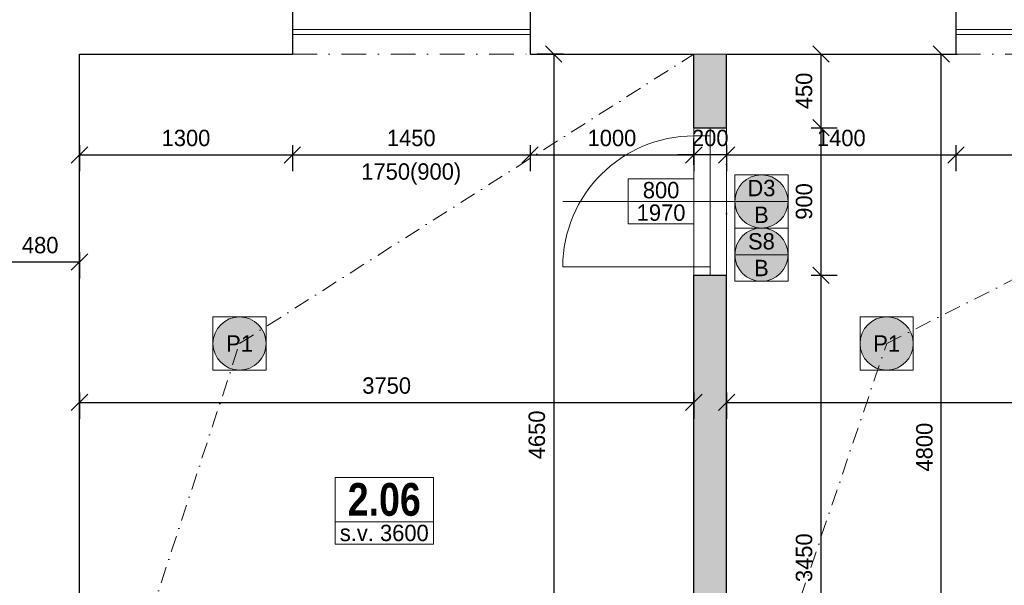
# Model space of a CAD drawing. Header units: millimetres. Extents: x -65956 to 5894746, y -14679 to 163521.
# Tile 56 of 89: x 18865 to 24875, y 6120 to 9573. Entities that reach past the tile are written whole.
import ezdxf

# ---------------------------------------------------------------- set-up
doc = ezdxf.new("R2010")
doc.units = ezdxf.units.MM
doc.linetypes.add('ACAD_ISO03W100', pattern=[30, 12, -18])
doc.linetypes.add('ČERCHOVANÁ', pattern=[1, 0.5, -0.25, 0, -0.25])
doc.layers.get('0').update_dxf_attribs({"lineweight": 5})
doc.layers.get('Defpoints').update_dxf_attribs({"color": 2, "lineweight": 30})
doc.layers.add('- pomocna', color=232, linetype='Continuous', lineweight=0, plot=False)
for name, color, linetype, lineweight in [('- popis', 7, 'Continuous', 0), ('Bodko ciarkovana T', 200, 'ČERCHOVANÁ', 0), ('H popisky', 30, 'Continuous', 25), ('H stavba', 82, 'Continuous', 30), ('KOTY', 51, 'Continuous', 5), ('m_popis', 7, 'Continuous', 0), ('otvor', 163, 'Continuous', 5), ('RE-buranie', 41, 'Continuous', 18), ('Tbč stavba', 4, 'ČERCHOVANÁ', 0), ('Tč stavba', 7, 'ACAD_ISO03W100', 5), ('VT kóty', 51, 'Continuous', 5), ('VT sanita', 210, 'Continuous', 5)]:
    doc.layers.add(name, color=color, linetype=linetype, lineweight=lineweight)
doc.styles.add('1-100_te_2mm_200', font='technic_.ttf', dxfattribs={"height": 200})
doc.styles.add('1-20_ce_5mm_100', font='GOTHIC.TTF', dxfattribs={"height": 100})
doc.styles.add('1-50_ce_2mm_100', font='GOTHIC.TTF', dxfattribs={"height": 100})
doc.dimstyles.new('technic_1-100', dxfattribs={"dimtxt": 200, "dimasz": 240, "dimexe": 300, "dimexo": 200, "dimgap": 100, "dimtad": 1, "dimdec": 1, "dimrnd": 0.5, "dimtxsty": '1-100_te_2mm_200', "dimblk": 'OBLIQUE', "dimcen": 2.5, "dimclrd": 256, "dimclrt": 256, "dimadec": 0, "dimazin": 0, "dimtfac": 1, "dimtdec": 1, "dimtix": 1, "dimtmove": 1, "dimatfit": 3, "dimldrblk": 'OBLIQUE', "dimfxl": 400, "dimfxlon": 1, "dimarcsym": 0})

# ---------------------------------------------------------------- blocks, each defined once
blk = doc.blocks.new('_Oblique')
at = {"color": 0, "linetype": 'ByBlock', "lineweight": -2}
blk.add_line((-0.5, -0.5), (0.5, 0.5), dxfattribs=at)
blk = doc.blocks.new('*D192')
at = {"layer": 'Defpoints', "color": 0, "transparency": 16777216}
for p in [(19230.1, 9363.3), (20530.1, 9363.3), (20530.1, 8748)]:
    blk.add_point(p, dxfattribs=at)
at = {"layer": 'KOTY', "color": 0, "lineweight": -2, "transparency": 16777216}
for p, q in [((19230.1, 8808), (19230.1, 8648)), ((20530.1, 8808), (20530.1, 8648))]:
    blk.add_line(p, q, dxfattribs=at)
at = {"layer": 'KOTY', "lineweight": -2, "transparency": 16777216}
blk.add_line((19230.1, 8748), (20530.1, 8748), dxfattribs=at)
at = {"layer": 'KOTY', "lineweight": -2, "transparency": 16777216, "xscale": 100, "yscale": 100, "zscale": 100, "rotation": 180}
blk.add_blockref('_Oblique', (19230.1, 8748), dxfattribs=at)
at = {"layer": 'KOTY', "lineweight": -2, "transparency": 16777216, "xscale": 100, "yscale": 100, "zscale": 100}
blk.add_blockref('_Oblique', (20530.1, 8748), dxfattribs=at)
at = {"layer": 'KOTY', "transparency": 16777216, "insert": (19880.1, 8850.6), "char_height": 100, "attachment_point": 5, "style": '1-20_ce_5mm_100'}
blk.add_mtext('1300', dxfattribs=at)
blk = doc.blocks.new('*D193')
at = {"layer": 'Defpoints', "color": 0, "transparency": 16777216}
for p in [(20530.1, 9363.3), (21980.1, 9363.3), (21980.1, 8748)]:
    blk.add_point(p, dxfattribs=at)
at = {"layer": 'KOTY', "color": 0, "lineweight": -2, "transparency": 16777216}
for p, q in [((20530.1, 8808), (20530.1, 8648)), ((21980.1, 8808), (21980.1, 8648))]:
    blk.add_line(p, q, dxfattribs=at)
at = {"layer": 'KOTY', "lineweight": -2, "transparency": 16777216}
blk.add_line((20530.1, 8748), (21980.1, 8748), dxfattribs=at)
at = {"layer": 'KOTY', "lineweight": -2, "transparency": 16777216, "xscale": 100, "yscale": 100, "zscale": 100, "rotation": 180}
blk.add_blockref('_Oblique', (20530.1, 8748), dxfattribs=at)
at = {"layer": 'KOTY', "lineweight": -2, "transparency": 16777216, "xscale": 100, "yscale": 100, "zscale": 100}
blk.add_blockref('_Oblique', (21980.1, 8748), dxfattribs=at)
at = {"layer": 'KOTY', "transparency": 16777216, "char_height": 100, "attachment_point": 5, "style": '1-20_ce_5mm_100'}
for s, insert in [('1450', (21255.1, 8850.6)), ('1750(900)', (21255.1, 8631.3))]:
    blk.add_mtext(s, dxfattribs=dict(at, insert=insert))
blk = doc.blocks.new('*D194')
at = {"layer": 'Defpoints', "color": 0, "transparency": 16777216}
for p in [(21980.1, 9363.3), (22980.1, 8748), (22980.1, 8013.3)]:
    blk.add_point(p, dxfattribs=at)
at = {"layer": 'KOTY', "color": 0, "lineweight": -2, "transparency": 16777216}
for p, q in [((22980.1, 8688), (22980.1, 8848)), ((21980.1, 8808), (21980.1, 8648))]:
    blk.add_line(p, q, dxfattribs=at)
at = {"layer": 'KOTY', "lineweight": -2, "transparency": 16777216}
blk.add_line((21980.1, 8748), (22980.1, 8748), dxfattribs=at)
at = {"layer": 'KOTY', "lineweight": -2, "transparency": 16777216, "xscale": 100, "yscale": 100, "zscale": 100, "rotation": 180}
blk.add_blockref('_Oblique', (21980.1, 8748), dxfattribs=at)
at = {"layer": 'KOTY', "lineweight": -2, "transparency": 16777216, "xscale": 100, "yscale": 100, "zscale": 100}
blk.add_blockref('_Oblique', (22980.1, 8748), dxfattribs=at)
at = {"layer": 'KOTY', "transparency": 16777216, "insert": (22480.1, 8850.6), "char_height": 100, "attachment_point": 5, "style": '1-20_ce_5mm_100'}
blk.add_mtext('1000', dxfattribs=at)
blk = doc.blocks.new('*D195')
at = {"layer": 'Defpoints', "color": 0, "transparency": 16777216}
for p in [(22880.1, 9363.3), (22124.6, 4713.3), (22980.1, 4713.3)]:
    blk.add_point(p, dxfattribs=at)
at = {"layer": 'KOTY', "color": 0, "lineweight": -2, "transparency": 16777216}
for p, q in [((22184.6, 9363.3), (22024.6, 9363.3)), ((22184.6, 4713.3), (22024.6, 4713.3))]:
    blk.add_line(p, q, dxfattribs=at)
at = {"layer": 'KOTY', "lineweight": -2, "transparency": 16777216}
blk.add_line((22124.6, 9363.3), (22124.6, 4713.3), dxfattribs=at)
at = {"layer": 'KOTY', "lineweight": -2, "transparency": 16777216, "xscale": 100, "yscale": 100, "zscale": 100}
for p, rotation in [((22124.6, 9363.3), 90), ((22124.6, 4713.3), 270)]:
    blk.add_blockref('_Oblique', p, dxfattribs=dict(at, rotation=rotation))
at = {"layer": 'KOTY', "transparency": 16777216, "insert": (22022.1, 7038.3), "char_height": 100, "attachment_point": 5, "rotation": 90, "style": '1-20_ce_5mm_100'}
blk.add_mtext('4650', dxfattribs=at)
blk = doc.blocks.new('*D200')
at = {"layer": 'Defpoints', "color": 0, "transparency": 16777216}
for p in [(19230.1, 9363.3), (22980.1, 9363.3), (22980.1, 7236.5)]:
    blk.add_point(p, dxfattribs=at)
at = {"layer": 'KOTY', "color": 0, "lineweight": -2, "transparency": 16777216}
for p, q in [((19230.1, 7296.5), (19230.1, 7136.5)), ((22980.1, 7296.5), (22980.1, 7136.5))]:
    blk.add_line(p, q, dxfattribs=at)
at = {"layer": 'KOTY', "lineweight": -2, "transparency": 16777216}
blk.add_line((19230.1, 7236.5), (22980.1, 7236.5), dxfattribs=at)
at = {"layer": 'KOTY', "lineweight": -2, "transparency": 16777216, "xscale": 100, "yscale": 100, "zscale": 100, "rotation": 180}
blk.add_blockref('_Oblique', (19230.1, 7236.5), dxfattribs=at)
at = {"layer": 'KOTY', "lineweight": -2, "transparency": 16777216, "xscale": 100, "yscale": 100, "zscale": 100}
blk.add_blockref('_Oblique', (22980.1, 7236.5), dxfattribs=at)
at = {"layer": 'KOTY', "transparency": 16777216, "insert": (21105.1, 7339), "char_height": 100, "attachment_point": 5, "style": '1-20_ce_5mm_100'}
blk.add_mtext('3750', dxfattribs=at)
blk = doc.blocks.new('*D227')
at = {"layer": 'Defpoints', "color": 0, "transparency": 16777216}
for p in [(23180.1, 9363.3), (23180.1, 8913.3), (23755.6, 8913.3)]:
    blk.add_point(p, dxfattribs=at)
at = {"layer": 'KOTY', "color": 0, "lineweight": -2, "transparency": 16777216}
for p, q in [((23695.6, 9363.3), (23855.6, 9363.3)), ((23695.6, 8913.3), (23855.6, 8913.3))]:
    blk.add_line(p, q, dxfattribs=at)
at = {"layer": 'KOTY', "lineweight": -2, "transparency": 16777216}
blk.add_line((23755.6, 9363.3), (23755.6, 8913.3), dxfattribs=at)
at = {"layer": 'KOTY', "lineweight": -2, "transparency": 16777216, "xscale": 100, "yscale": 100, "zscale": 100}
for p, rotation in [((23755.6, 9363.3), 90), ((23755.6, 8913.3), 270)]:
    blk.add_blockref('_Oblique', p, dxfattribs=dict(at, rotation=rotation))
at = {"layer": 'KOTY', "transparency": 16777216, "insert": (23653.1, 9138.3), "char_height": 100, "attachment_point": 5, "rotation": 90, "style": '1-20_ce_5mm_100'}
blk.add_mtext('450', dxfattribs=at)
blk = doc.blocks.new('*D228')
at = {"layer": 'Defpoints', "color": 0, "transparency": 16777216}
for p in [(23180.1, 8913.3), (23180.1, 8013.3), (23755.6, 8013.3)]:
    blk.add_point(p, dxfattribs=at)
at = {"layer": 'KOTY', "color": 0, "lineweight": -2, "transparency": 16777216}
for p, q in [((23695.6, 8913.3), (23855.6, 8913.3)), ((23695.6, 8013.3), (23855.6, 8013.3))]:
    blk.add_line(p, q, dxfattribs=at)
at = {"layer": 'KOTY', "lineweight": -2, "transparency": 16777216}
blk.add_line((23755.6, 8913.3), (23755.6, 8013.3), dxfattribs=at)
at = {"layer": 'KOTY', "lineweight": -2, "transparency": 16777216, "xscale": 100, "yscale": 100, "zscale": 100}
for p, rotation in [((23755.6, 8913.3), 90), ((23755.6, 8013.3), 270)]:
    blk.add_blockref('_Oblique', p, dxfattribs=dict(at, rotation=rotation))
at = {"layer": 'KOTY', "transparency": 16777216, "insert": (23653.1, 8463.3), "char_height": 100, "attachment_point": 5, "rotation": 90, "style": '1-20_ce_5mm_100'}
blk.add_mtext('900', dxfattribs=at)
blk = doc.blocks.new('*D229')
at = {"layer": 'Defpoints', "color": 0, "transparency": 16777216}
for p in [(23180.1, 8013.3), (23480.1, 4563.3), (23755.6, 4563.3)]:
    blk.add_point(p, dxfattribs=at)
at = {"layer": 'KOTY', "color": 0, "lineweight": -2, "transparency": 16777216}
for p, q in [((23695.6, 8013.3), (23855.6, 8013.3)), ((23695.6, 4563.3), (23855.6, 4563.3))]:
    blk.add_line(p, q, dxfattribs=at)
at = {"layer": 'KOTY', "lineweight": -2, "transparency": 16777216}
blk.add_line((23755.6, 8013.3), (23755.6, 4563.3), dxfattribs=at)
at = {"layer": 'KOTY', "lineweight": -2, "transparency": 16777216, "xscale": 100, "yscale": 100, "zscale": 100}
for p, rotation in [((23755.6, 8013.3), 90), ((23755.6, 4563.3), 270)]:
    blk.add_blockref('_Oblique', p, dxfattribs=dict(at, rotation=rotation))
at = {"layer": 'KOTY', "transparency": 16777216, "insert": (23653.1, 6288.3), "char_height": 100, "attachment_point": 5, "rotation": 90, "style": '1-20_ce_5mm_100'}
blk.add_mtext('3450', dxfattribs=at)
blk = doc.blocks.new('*D231')
at = {"layer": 'Defpoints', "color": 0, "transparency": 16777216}
for p in [(18750.1, 9363.3), (19230.1, 9363.3), (18750.1, 8093.8)]:
    blk.add_point(p, dxfattribs=at)
at = {"layer": 'KOTY', "color": 0, "lineweight": -2, "transparency": 16777216}
for p, q in [((18750.1, 8153.8), (18750.1, 7993.8)), ((19230.1, 8153.8), (19230.1, 7993.8))]:
    blk.add_line(p, q, dxfattribs=at)
at = {"layer": 'KOTY', "lineweight": -2, "transparency": 16777216}
blk.add_line((19230.1, 8093.8), (18750.1, 8093.8), dxfattribs=at)
at = {"layer": 'KOTY', "lineweight": -2, "transparency": 16777216, "xscale": 100, "yscale": 100, "zscale": 100, "rotation": 180}
blk.add_blockref('_Oblique', (18750.1, 8093.8), dxfattribs=at)
at = {"layer": 'KOTY', "lineweight": -2, "transparency": 16777216, "xscale": 100, "yscale": 100, "zscale": 100}
blk.add_blockref('_Oblique', (19230.1, 8093.8), dxfattribs=at)
at = {"layer": 'KOTY', "transparency": 16777216, "insert": (18990.1, 8196.3), "char_height": 100, "attachment_point": 5, "style": '1-20_ce_5mm_100'}
blk.add_mtext('480', dxfattribs=at)
blk = doc.blocks.new('*D311')
at = {"layer": 'Defpoints', "color": 0, "transparency": 16777216}
for p in [(24180.1, 9363.3), (24490.3, 9363.3), (24180.1, 4563.3)]:
    blk.add_point(p, dxfattribs=at)
at = {"layer": 'KOTY', "color": 0, "lineweight": -2, "transparency": 16777216}
for p, q in [((24430.3, 9363.3), (24590.3, 9363.3)), ((24430.3, 4563.3), (24590.3, 4563.3))]:
    blk.add_line(p, q, dxfattribs=at)
at = {"layer": 'KOTY', "lineweight": -2, "transparency": 16777216}
blk.add_line((24490.3, 4563.3), (24490.3, 9363.3), dxfattribs=at)
at = {"layer": 'KOTY', "lineweight": -2, "transparency": 16777216, "xscale": 100, "yscale": 100, "zscale": 100}
for p, rotation in [((24490.3, 9363.3), 90), ((24490.3, 4563.3), 270)]:
    blk.add_blockref('_Oblique', p, dxfattribs=dict(at, rotation=rotation))
at = {"layer": 'KOTY', "transparency": 16777216, "insert": (24387.8, 6963.3), "char_height": 100, "attachment_point": 5, "rotation": 90, "style": '1-20_ce_5mm_100'}
blk.add_mtext('4800', dxfattribs=at)
blk = doc.blocks.new('*D312')
at = {"layer": 'Defpoints', "color": 0, "transparency": 16777216}
for p in [(23180.1, 9363.3), (24580.1, 9363.3), (24580.1, 8748)]:
    blk.add_point(p, dxfattribs=at)
at = {"layer": 'KOTY', "color": 0, "lineweight": -2, "transparency": 16777216}
for p, q in [((23180.1, 8808), (23180.1, 8648)), ((24580.1, 8808), (24580.1, 8648))]:
    blk.add_line(p, q, dxfattribs=at)
at = {"layer": 'KOTY', "lineweight": -2, "transparency": 16777216}
blk.add_line((23180.1, 8748), (24580.1, 8748), dxfattribs=at)
at = {"layer": 'KOTY', "lineweight": -2, "transparency": 16777216, "xscale": 100, "yscale": 100, "zscale": 100, "rotation": 180}
blk.add_blockref('_Oblique', (23180.1, 8748), dxfattribs=at)
at = {"layer": 'KOTY', "lineweight": -2, "transparency": 16777216, "xscale": 100, "yscale": 100, "zscale": 100}
blk.add_blockref('_Oblique', (24580.1, 8748), dxfattribs=at)
at = {"layer": 'KOTY', "transparency": 16777216, "insert": (23880.1, 8850.6), "char_height": 100, "attachment_point": 5, "style": '1-20_ce_5mm_100'}
blk.add_mtext('1400', dxfattribs=at)
blk = doc.blocks.new('*D313')
at = {"layer": 'Defpoints', "color": 0, "transparency": 16777216}
for p in [(24580.1, 9363.3), (26030.1, 9363.3), (26030.1, 8748)]:
    blk.add_point(p, dxfattribs=at)
at = {"layer": 'KOTY', "color": 0, "lineweight": -2, "transparency": 16777216}
for p, q in [((24580.1, 8808), (24580.1, 8648)), ((26030.1, 8808), (26030.1, 8648))]:
    blk.add_line(p, q, dxfattribs=at)
at = {"layer": 'KOTY', "lineweight": -2, "transparency": 16777216}
blk.add_line((24580.1, 8748), (26030.1, 8748), dxfattribs=at)
at = {"layer": 'KOTY', "lineweight": -2, "transparency": 16777216, "xscale": 100, "yscale": 100, "zscale": 100, "rotation": 180}
blk.add_blockref('_Oblique', (24580.1, 8748), dxfattribs=at)
at = {"layer": 'KOTY', "lineweight": -2, "transparency": 16777216, "xscale": 100, "yscale": 100, "zscale": 100}
blk.add_blockref('_Oblique', (26030.1, 8748), dxfattribs=at)
at = {"layer": 'KOTY', "transparency": 16777216, "char_height": 100, "attachment_point": 5, "style": '1-20_ce_5mm_100'}
for s, insert in [('1450', (25305.1, 8850.6)), ('1750(900)', (25305.1, 8631.3))]:
    blk.add_mtext(s, dxfattribs=dict(at, insert=insert))
blk = doc.blocks.new('*D315')
at = {"layer": 'Defpoints', "color": 0, "transparency": 16777216}
for p in [(23180.1, 9363.3), (27650.1, 8013.3), (27650.1, 7236.5)]:
    blk.add_point(p, dxfattribs=at)
at = {"layer": 'KOTY', "color": 0, "lineweight": -2, "transparency": 16777216}
for p, q in [((23180.1, 7296.5), (23180.1, 7136.5)), ((27650.1, 7296.5), (27650.1, 7136.5))]:
    blk.add_line(p, q, dxfattribs=at)
at = {"layer": 'KOTY', "lineweight": -2, "transparency": 16777216}
blk.add_line((23180.1, 7236.5), (27650.1, 7236.5), dxfattribs=at)
at = {"layer": 'KOTY', "lineweight": -2, "transparency": 16777216, "xscale": 100, "yscale": 100, "zscale": 100, "rotation": 180}
blk.add_blockref('_Oblique', (23180.1, 7236.5), dxfattribs=at)
at = {"layer": 'KOTY', "lineweight": -2, "transparency": 16777216, "xscale": 100, "yscale": 100, "zscale": 100}
blk.add_blockref('_Oblique', (27650.1, 7236.5), dxfattribs=at)
at = {"layer": 'KOTY', "transparency": 16777216, "insert": (25415.1, 7339), "char_height": 100, "attachment_point": 5, "style": '1-20_ce_5mm_100'}
blk.add_mtext('4470', dxfattribs=at)
blk = doc.blocks.new('*T30')
at = {"layer": 'Defpoints', "color": 8, "linetype": 'ByBlock', "lineweight": 0, "transparency": 16777216}
for p, q in [((0, 0), (600, 0)), ((0, 0), (0, -270.7)), ((600, 0), (600, -270.7)), ((0, -270.7), (600, -270.7))]:
    blk.add_line(p, q, dxfattribs=at)
at = {"layer": 'H popisky', "color": 0, "transparency": 16777216, "insert": (300, -135.3), "char_height": 200, "width": 596, "attachment_point": 5, "style": '1-50_ce_2mm_100'}
blk.add_mtext('{\\fTechnicLite|b1|i0|c2|p2;\\C256;2.06}', dxfattribs=at)
blk = doc.blocks.new('*T358')
at = {"layer": 'Defpoints', "color": 8, "linetype": 'ByBlock', "lineweight": 0, "transparency": 16777216}
for p, q in [((0, 137.3), (600, 137.3)), ((0, 0), (0, 137.3)), ((600, 0), (600, 137.3)), ((0, 0), (600, 0))]:
    blk.add_line(p, q, dxfattribs=at)
at = {"layer": 'm_popis', "color": 0, "transparency": 16777216, "insert": (300, 68.7), "char_height": 100, "width": 596, "attachment_point": 5, "style": '1-50_ce_2mm_100'}
blk.add_mtext('s.v. 3600', dxfattribs=at)
blk = doc.blocks.new('*T361')
at = {"layer": 'Defpoints', "color": 8, "linetype": 'ByBlock', "lineweight": 0, "transparency": 16777216}
for p, q in [((0, 274.7), (400, 274.7)), ((0, 0), (0, 274.7)), ((400, 0), (400, 274.7)), ((0, 137.3), (400, 137.3)), ((0, 0), (400, 0))]:
    blk.add_line(p, q, dxfattribs=at)
at = {"layer": 'VT kóty', "color": 0, "transparency": 16777216, "char_height": 100, "width": 396, "attachment_point": 5, "style": '1-50_ce_2mm_100'}
for s, insert in [('800', (200, 206)), ('1970', (200, 68.7))]:
    blk.add_mtext(s, dxfattribs=dict(at, insert=insert))
blk = doc.blocks.new('*T362')
at = {"layer": 'Defpoints', "color": 8, "linetype": 'ByBlock', "lineweight": 0, "transparency": 16777216}
for p, q in [((0, 0), (324.9, 0)), ((0, 0), (0, -324.9)), ((324.9, 0), (324.9, -324.9)), ((0, -162.5), (324.9, -162.5)), ((0, -324.9), (324.9, -324.9))]:
    blk.add_line(p, q, dxfattribs=at)
at = {"layer": 'VT kóty', "color": 0, "transparency": 16777216, "char_height": 100, "width": 320.944, "attachment_point": 5, "style": '1-50_ce_2mm_100'}
for s, insert in [('D3', (162.5, -81.2)), ('B', (162.5, -243.7))]:
    blk.add_mtext(s, dxfattribs=dict(at, insert=insert))
blk = doc.blocks.new('*T924')
at = {"layer": 'Defpoints', "color": 8, "linetype": 'ByBlock', "lineweight": 0, "transparency": 16777216}
for p, q in [((0, 0), (324.9, 0)), ((0, 0), (0, -324.9)), ((324.9, 0), (324.9, -324.9)), ((0, -162.5), (324.9, -162.5)), ((0, -324.9), (324.9, -324.9))]:
    blk.add_line(p, q, dxfattribs=at)
at = {"layer": '- popis', "color": 0, "transparency": 16777216, "char_height": 100, "width": 320.944, "attachment_point": 5, "style": '1-50_ce_2mm_100'}
for s, insert in [('S8', (162.5, -81.2)), ('B', (162.5, -243.7))]:
    blk.add_mtext(s, dxfattribs=dict(at, insert=insert))
blk = doc.blocks.new('*D925')
at = {"layer": 'Defpoints', "color": 0, "transparency": 16777216}
for p in [(22980.1, 9363.3), (23180.1, 9363.3), (22980.1, 8748)]:
    blk.add_point(p, dxfattribs=at)
at = {"layer": 'KOTY', "color": 0, "lineweight": -2, "transparency": 16777216}
for p, q in [((22980.1, 8808), (22980.1, 8648)), ((23180.1, 8808), (23180.1, 8648))]:
    blk.add_line(p, q, dxfattribs=at)
at = {"layer": 'KOTY', "lineweight": -2, "transparency": 16777216}
for p, q in [((22980.1, 8748), (22880.1, 8748)), ((23180.1, 8748), (22980.1, 8748)), ((23180.1, 8748), (23280.1, 8748))]:
    blk.add_line(p, q, dxfattribs=at)
at = {"layer": 'KOTY', "lineweight": -2, "transparency": 16777216, "xscale": 100, "yscale": 100, "zscale": 100}
blk.add_blockref('_Oblique', (22980.1, 8748), dxfattribs=at)
at = {"layer": 'KOTY', "lineweight": -2, "transparency": 16777216, "xscale": 100, "yscale": 100, "zscale": 100, "rotation": 180}
blk.add_blockref('_Oblique', (23180.1, 8748), dxfattribs=at)
at = {"layer": 'KOTY', "transparency": 16777216, "insert": (23080.1, 8850.6), "char_height": 100, "attachment_point": 5, "style": '1-20_ce_5mm_100'}
blk.add_mtext('200', dxfattribs=at)
blk = doc.blocks.new('*T933')
at = {"layer": 'Defpoints', "color": 8, "linetype": 'ByBlock', "lineweight": 0, "transparency": 16777216}
for p, q in [((0, 0), (324.9, 0)), ((0, 0), (0, -324.9)), ((324.9, 0), (324.9, -324.9)), ((0, -324.9), (324.9, -324.9))]:
    blk.add_line(p, q, dxfattribs=at)
at = {"layer": '- popis', "color": 0, "transparency": 16777216, "insert": (162.5, -162.5), "char_height": 100, "width": 320.944, "attachment_point": 5, "style": '1-50_ce_2mm_100'}
blk.add_mtext('P1', dxfattribs=at)
blk = doc.blocks.new('*T934')
at = {"layer": 'Defpoints', "color": 8, "linetype": 'ByBlock', "lineweight": 0, "transparency": 16777216}
for p, q in [((0, 0), (324.9, 0)), ((0, 0), (0, -324.9)), ((324.9, 0), (324.9, -324.9)), ((0, -324.9), (324.9, -324.9))]:
    blk.add_line(p, q, dxfattribs=at)
at = {"layer": '- popis', "color": 0, "transparency": 16777216, "insert": (162.5, -162.5), "char_height": 100, "width": 320.944, "attachment_point": 5, "style": '1-50_ce_2mm_100'}
blk.add_mtext('P1', dxfattribs=at)

msp = doc.modelspace()

# ---------------------------------------------------------------- hatches: boundary and pattern name
at = {"layer": 'RE-buranie'}
h = msp.add_hatch(color=256, dxfattribs=at)
h.dxf.hatch_style = 1
h.paths.add_polyline_path([(23180.1, 9363.33), (22980.1, 9363.33), (22980.1, 8913.33), (23180.1, 8913.33)])
h.paths.add_polyline_path([(22980.1, 4713.33), (23180.1, 4713.33), (23180.1, 8013.33), (22980.1, 8013.33)])
for points in [[(23555.03, 8463.38, 1), (23230.09, 8463.38, 1)], [(23230.09, 8138.44, 1), (23555.03, 8138.44, 1)], [(20369.61, 7596.19, 1), (20044.67, 7596.19, 1)], [(24319.61, 7596.19, 1), (23994.67, 7596.19, 1)]]:
    msp.add_hatch(color=256, dxfattribs=at).paths.add_polyline_path(points)

# ---------------------------------------------------------------- linework, layer by layer
at = {"layer": '- pomocna'}
for points in [[(22980.1, 4513.33), (22980.1, 9363.33), (21980.1, 9363.33), (21980.1, 9513.33), (20530.1, 9513.33), (20530.1, 9363.33), (19230.1, 9363.33), (19230.1, 4613.33), (20080.1, 4613.33), (20080.1, 4763.33), (20380.1, 4763.33), (20380.1, 4513.33), (22980.1, 4513.33)], [(23180.1, 4713.33), (23480.1, 4713.33), (23480.1, 4563.33), (27650.1, 4563.33), (27650.1, 9363.33), (26030.1, 9363.33), (26030.1, 9513.33), (24580.1, 9513.33), (24580.1, 9363.33), (23180.1, 9363.33), (23180.1, 4713.33)]]:
    msp.add_lwpolyline(points, dxfattribs=at)
msp.add_line((23180.1, 9363.33), (22980.1, 9363.33))
at = {"layer": 'Bodko ciarkovana T', "ltscale": 200}
for p, q in [((20207.14, 7596.19), (22980.1, 9363.33)), ((24157.14, 7596.19), (27650.1, 9363.33)), ((19230.1, 4613.33), (20207.14, 7596.19)), ((23180.1, 4713.33), (24157.14, 7596.19))]:
    msp.add_line(p, q, dxfattribs=at)
at = {"layer": 'H stavba'}
for p, q in [((20530.1, 9963.33), (20530.1, 9363.33)), ((21980.1, 9963.33), (21980.1, 9363.33)), ((24580.1, 9963.33), (24580.1, 9363.33)), ((19230.1, 9363.33), (20530.1, 9363.33)), ((19230.1, 4613.33), (19230.1, 9363.33)), ((21980.1, 9363.33), (22980.1, 9363.33)), ((22980.1, 8913.33), (22980.1, 9363.33)), ((23180.1, 9363.33), (24580.1, 9363.33)), ((23180.1, 8913.33), (23180.1, 9363.33)), ((22980.1, 8913.33), (23180.1, 8913.33)), ((22980.1, 8013.33), (23180.1, 8013.33)), ((22980.1, 4513.33), (22980.1, 8013.33)), ((23180.1, 4713.33), (23180.1, 8013.33))]:
    msp.add_line(p, q, dxfattribs=at)
at = {"layer": 'otvor'}
for p, q in [((20530.1, 9483.33), (21980.1, 9483.33)), ((24580.1, 9483.33), (26030.1, 9483.33)), ((22980.1, 8913.33), (22980.1, 8013.33)), ((23080.1, 8913.33), (23080.1, 8013.33)), ((22980.1, 8863.33), (23080.1, 8863.33)), ((22180.1, 8063.33), (23080.1, 8063.33))]:
    msp.add_line(p, q, dxfattribs=at)
msp.add_arc((22980.1, 8063.33), 800, 90, 180, dxfattribs=at)
at = {"layer": 'Tbč stavba', "ltscale": 300}
for p, q in [((20530.1, 9363.33), (21980.1, 9363.33)), ((24580.1, 9363.33), (26030.1, 9363.33)), ((23180.1, 8913.33), (23180.1, 8013.33))]:
    msp.add_line(p, q, dxfattribs=at)
at = {"layer": 'Tč stavba', "ltscale": 3}
for p, q in [((20530.1, 9513.33), (21980.1, 9513.33)), ((24580.1, 9513.33), (26030.1, 9513.33))]:
    msp.add_line(p, q, dxfattribs=at)
at = {"layer": 'VT sanita'}
msp.add_line((23230.1, 8463.38), (22180.1, 8463.19), dxfattribs=at)
for centre in [(23392.56, 8463.38), (23392.56, 8138.44), (20207.14, 7596.19), (24157.14, 7596.19)]:
    msp.add_circle(centre, 162.47, dxfattribs=at)

# ---------------------------------------------------------------- block references
for name, p in [('*T361', (22580.1, 8326)), ('*T362', (23230.09, 8625.85)), ('*T924', (23230.09, 8300.91)), ('*T934', (20044.67, 7758.66)), ('*T933', (23994.67, 7758.66)), ('*T30', (20790.49, 6778.29)), ('*T358', (20790.49, 6370.29))]:
    msp.add_blockref(name, p)

# ---------------------------------------------------------------- dimensions: what is measured, and where the dimension line sits
at = {"layer": 'KOTY'}
for base, p1, p2, picture, middle in [((22124.63, 4713.33), (22880.1, 9363.33), (22980.1, 4713.33), '*D195', (22022.11, 7038.33)), ((23755.63, 8913.33), (23180.1, 9363.33), (23180.1, 8913.33), '*D227', (23653.11, 9138.33)), ((24490.33, 9363.33), (24180.1, 4563.33), (24180.1, 9363.33), '*D311', (24387.82, 6963.33)), ((23755.63, 8013.33), (23180.1, 8913.33), (23180.1, 8013.33), '*D228', (23653.11, 8463.33)), ((23755.63, 4563.33), (23180.1, 8013.33), (23480.1, 4563.33), '*D229', (23653.11, 6288.33))]:
    dim = msp.add_linear_dim(base=base, p1=p1, p2=p2, angle=90, dimstyle='technic_1-100', override={"dimtxt": 100, "dimasz": 100, "dimexe": 100, "dimgap": 50, "dimtxsty": '1-20_ce_5mm_100', "dimfxl": 60}, dxfattribs=at)
    dim.commit()
    dim.dimension.update_dxf_attribs({"geometry": picture, "text_midpoint": middle})
for base, p1, p2, picture, middle in [((18750.1, 8093.75), (19230.1, 9363.33), (18750.1, 9363.33), '*D231', (18990.1, 8196.27)), ((20530.1, 8748.04), (19230.1, 9363.33), (20530.1, 9363.33), '*D192', (19880.1, 8850.55)), ((22980.1, 7236.48), (19230.1, 9363.33), (22980.1, 9363.33), '*D200', (21105.1, 7339)), ((22980.1, 8748.04), (21980.1, 9363.33), (22980.1, 8013.33), '*D194', (22480.1, 8850.55)), ((22980.1, 8748.04), (23180.1, 9363.33), (22980.1, 9363.33), '*D925', (23080.1, 8850.55)), ((24580.1, 8748.04), (23180.1, 9363.33), (24580.1, 9363.33), '*D312', (23880.1, 8850.55)), ((27650.1, 7236.48), (23180.1, 9363.33), (27650.1, 8013.33), '*D315', (25415.1, 7339))]:
    dim = msp.add_linear_dim(base=base, p1=p1, p2=p2, dimstyle='technic_1-100', override={"dimtxt": 100, "dimasz": 100, "dimexe": 100, "dimgap": 50, "dimtxsty": '1-20_ce_5mm_100', "dimfxl": 60}, dxfattribs=at)
    dim.commit()
    dim.dimension.update_dxf_attribs({"geometry": picture, "text_midpoint": middle})
for base, p1, p2, picture, middle in [((21980.1, 8748.04), (20530.1, 9363.33), (21980.1, 9363.33), '*D193', (21255.1, 8748.04)), ((26030.1, 8748.04), (24580.1, 9363.33), (26030.1, 9363.33), '*D313', (25305.1, 8748.04))]:
    dim = msp.add_linear_dim(base=base, p1=p1, p2=p2, text='<>\\X 1750(900)', dimstyle='technic_1-100', override={"dimtxt": 100, "dimasz": 100, "dimexe": 100, "dimgap": 50, "dimtxsty": '1-20_ce_5mm_100', "dimfxl": 60}, dxfattribs=at)
    dim.commit()
    dim.dimension.update_dxf_attribs({"geometry": picture, "text_midpoint": middle})

doc.saveas('drawing.dxf')
